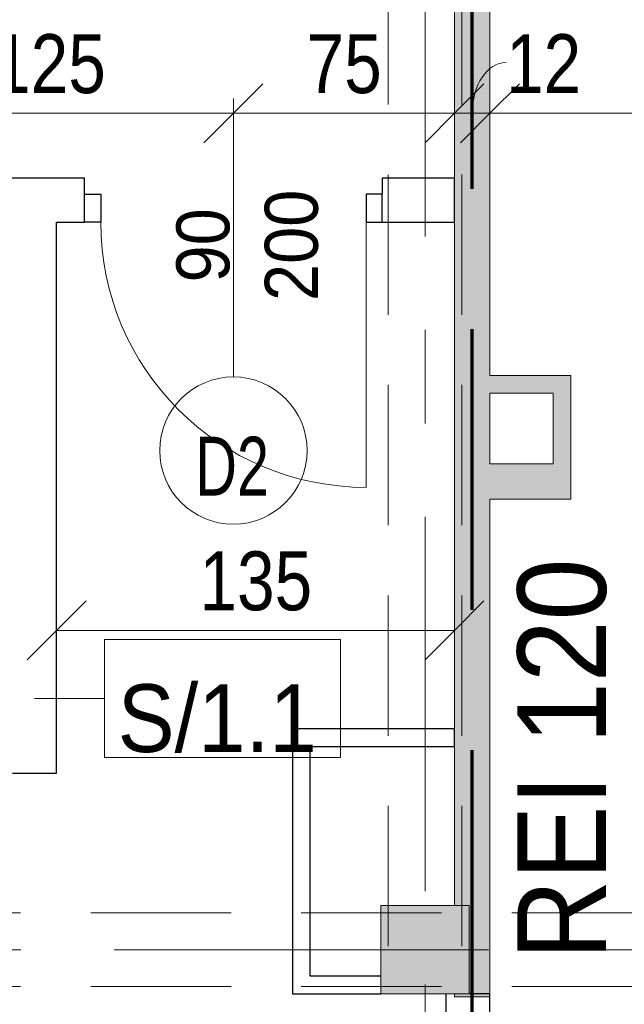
# Model space of a CAD drawing. Header units: centimetres. Extents: x -1631 to 21770, y -8842 to 3590.
# Tile 88 of 133: x -150 to 55, y 1830 to 2164. Entities that reach past the tile are written whole.
import ezdxf

# ---------------------------------------------------------------- set-up
doc = ezdxf.new("R2010")
doc.units = ezdxf.units.CM
for name, pattern in [('Długa kreska', [142.875, 95.25, -47.625]), ('Oś', [222.25, 127, -31.75, 31.75, -31.75]), ('Ukryte', [71.438, 47.625, -23.813])]:
    doc.linetypes.add(name, pattern=pattern)
for name, color, linetype, lineweight in [('A-ANNO-DIMS', 211, 'Continuous', 13), ('A-ANNO-DIMS-100', 211, 'Continuous', 13), ('A-ANNO-NOTE', 131, 'Continuous', 9), ('A-AREA-IDEN', 2, 'Continuous', 13), ('A-DETL', 90, 'Continuous', 9), ('A-DETL-GENF', 92, 'Continuous', 9), ('A-DETL-HDLN', 90, 'Ukryte', 9), ('A-DETL-MEDM', 33, 'Continuous', 13), ('A-DOOR', 31, 'Continuous', 13), ('A-WALL', 113, 'Continuous', 13), ('A-WALL-IDEN', 211, 'Continuous', 13), ('A-WALL-PATT', 111, 'Continuous', 13), ('G-ANNO-TEXT', 231, 'Continuous', 13), ('S-COLS', 52, 'Continuous', 13), ('S-GRID', 1, 'Continuous', 13)]:
    doc.layers.add(name, color=color, linetype=linetype, lineweight=lineweight)
doc.styles.add('Arial', font='arial.ttf', dxfattribs={"width": 0.9, "height": 18})
doc.styles.add('Arial Narrow_5', font='ARIALN.TTF', dxfattribs={"height": 20})
doc.styles.add('Arial_1', font='arial.ttf', dxfattribs={"width": 0.7, "height": 20})
doc.styles.add('Arial_11', font='arial.ttf', dxfattribs={"width": 0.85, "height": 23})
doc.styles.add('Arial_12', font='arial.ttf', dxfattribs={"width": 0.9, "height": 23})
doc.styles.add('Arial_9', font='arial.ttf', dxfattribs={"width": 0.9, "height": 30})
doc.dimstyles.new('Diagonal_1_100__0__wewnętrzne', dxfattribs={"dimscale": 30.48, "dimtxt": 20.468619, "dimasz": 0.656168, "dimexe": 0.164042, "dimexo": 0.0625, "dimgap": 0.032808, "dimtad": 1, "dimdec": 0, "dimdsep": 46, "dimtxsty": 'Arial Narrow_5', "dimblk1": 'OBLIQUE', "dimblk2": 'OBLIQUE', "dimsah": 1, "dimcen": 0.09, "dimazin": 0, "dimtfac": 1, "dimtdec": 4, "dimtix": 1, "dimtmove": 0, "dimatfit": 3, "dimfxl": 0, "dimtvp": 1, "dimtolj": 1, "dimtzin": 0, "dimarcsym": 0})
doc.dimstyles.new('Diagonal_1_100__0__wewnętrzne_1', dxfattribs={"dimscale": 30.48, "dimtxt": 20.468619, "dimasz": 0.656168, "dimexe": 0.164042, "dimexo": 0.0625, "dimgap": 0.032808, "dimtad": 1, "dimdec": 0, "dimdsep": 46, "dimtxsty": 'Arial Narrow_5', "dimblk1": 'OBLIQUE', "dimblk2": 'OBLIQUE', "dimsah": 1, "dimcen": 0.09, "dimazin": 0, "dimtfac": 1, "dimtdec": 4, "dimtix": 1, "dimtmove": 1, "dimatfit": 3, "dimfxl": 0, "dimtvp": 1, "dimtolj": 1, "dimtzin": 0, "dimarcsym": 0})

# ---------------------------------------------------------------- blocks, each defined once
blk = doc.blocks.new('M_Concrete-Square-Column - 300 x 300mm-1795930-6_piętro IV __13_80 m_ - stan projektowany')
at = {"layer": 'S-COLS', "lineweight": 9}
blk.add_hatch(color=254, dxfattribs=at).paths.add_polyline_path([(15, -15), (15, 15), (-15, 15), (-15, -15)], flags=0)
for p, q in [((15, 15), (-15, 15)), ((-15, 15), (-15, -15)), ((15, -15), (15, 15)), ((-15, -15), (15, -15))]:
    blk.add_line(p, q, dxfattribs=at)
blk = doc.blocks.new('DRZWI 1S - automatyczna etykieta - Drzwi 90-2381426-6_piętro IV __13_80 m_ - stan projektowany')
at = {"layer": 'A-DETL-GENF'}
for p, q in [((-50.5, 2), (-45, 2)), ((-50.5, -7.5), (-50.5, 2)), ((-45, 2), (-45, -7.5)), ((45, 2), (50.5, 2)), ((45, -7.5), (45, 2)), ((50.5, 2), (50.5, -7.5)), ((-45, -7.5), (-50.5, -7.5)), ((50.5, -7.5), (45, -7.5))]:
    blk.add_line(p, q, dxfattribs=at)
at = {"layer": 'A-DETL-MEDM', "lineweight": 25}
for p, q in [((-50.5, -7.5), (-50.5, 2)), ((-50.5, 2), (-45, 2)), ((-45, 2), (-45, -7.5)), ((45, 2), (45, -7.5)), ((50.5, 2), (45, 2)), ((50.5, -7.5), (50.5, 2)), ((-45, -7.5), (-50.5, -7.5)), ((45, -7.5), (50.5, -7.5))]:
    blk.add_line(p, q, dxfattribs=at)
at = {"layer": 'A-DOOR'}
blk.add_line((45, -7.5), (45, -97.5), dxfattribs=at)
blk.add_arc((45, -7.5), 90, 180, 270, dxfattribs=at)
blk = doc.blocks.new('DIMBLOCK114-6_piętro IV __13_80 m_ - stan projektowany')
at = {"layer": 'A-ANNO-DIMS-100', "transparency": 16777216}
for p, q in [((9.38, 2132.33), (19.38, 2142.33)), ((285.38, 2132.33), (295.38, 2142.33)), ((9.38, 2127.33), (9.38, 2137.33)), ((285.38, 2127.33), (285.38, 2137.33)), ((9.38, 2132.33), (-0.62, 2122.33)), ((285.38, 2132.33), (9.38, 2132.33)), ((9.38, 2132.33), (9.38, 2127.33)), ((285.38, 2132.33), (275.38, 2122.33)), ((285.38, 2132.33), (285.38, 2127.33))]:
    blk.add_line(p, q, dxfattribs=at)
at = {"layer": 'A-ANNO-DIMS-100', "color": 0, "transparency": 16777216, "insert": (128.37, 2159.18), "char_height": 20, "width": 45.6158, "attachment_point": 1, "line_spacing_factor": 0.974696, "style": 'Arial Narrow_5'}
blk.add_mtext('276', dxfattribs=at)
blk = doc.blocks.new('_Oblique')
at = {"color": 0, "linetype": 'ByBlock', "lineweight": -2}
blk.add_line((-0.5, -0.5), (0.5, 0.5), dxfattribs=at)
blk = doc.blocks.new('DIMBLOCK115-6_piętro IV __13_80 m_ - stan projektowany')
at = {"layer": 'A-ANNO-DIMS-100', "transparency": 16777216}
for p, q in [((-2.62, 2132.33), (7.38, 2142.33)), ((9.38, 2132.33), (19.38, 2142.33)), ((-2.62, 2127.33), (-2.62, 2137.33)), ((9.38, 2127.33), (9.38, 2137.33)), ((-2.62, 2132.33), (-12.62, 2122.33)), ((9.38, 2132.33), (-2.62, 2132.33)), ((-2.62, 2132.33), (-2.62, 2127.33)), ((9.38, 2132.33), (-0.62, 2122.33)), ((9.38, 2132.33), (9.38, 2127.33))]:
    blk.add_line(p, q, dxfattribs=at)
blk.add_ellipse((14.86, 2132.33), major_axis=(0, 17.24), ratio=0.665858, start_param=0, end_param=1.570796, dxfattribs=at)
at = {"layer": 'A-ANNO-DIMS-100', "color": 0, "transparency": 16777216, "insert": (14.86, 2159.18), "char_height": 20, "width": 30.4105, "attachment_point": 1, "line_spacing_factor": 0.974696, "style": 'Arial Narrow_5'}
blk.add_mtext('12', dxfattribs=at)
blk = doc.blocks.new('DIMBLOCK116-6_piętro IV __13_80 m_ - stan projektowany')
at = {"layer": 'A-ANNO-DIMS-100', "transparency": 16777216}
for p, q in [((-77.62, 2132.33), (-67.62, 2142.33)), ((-2.62, 2132.33), (7.38, 2142.33)), ((-77.62, 2127.33), (-77.62, 2137.33)), ((-2.62, 2127.33), (-2.62, 2137.33)), ((-77.62, 2132.33), (-87.62, 2122.33)), ((-2.62, 2132.33), (-77.62, 2132.33)), ((-77.62, 2132.33), (-77.62, 2127.33)), ((-2.62, 2132.33), (-12.62, 2122.33)), ((-2.62, 2132.33), (-2.62, 2127.33))]:
    blk.add_line(p, q, dxfattribs=at)
at = {"layer": 'A-ANNO-DIMS-100', "color": 0, "transparency": 16777216, "insert": (-52.79, 2159.18), "char_height": 20, "width": 30.4105, "attachment_point": 1, "line_spacing_factor": 0.974696, "style": 'Arial Narrow_5'}
blk.add_mtext('75', dxfattribs=at)
blk = doc.blocks.new('DIMBLOCK117-6_piętro IV __13_80 m_ - stan projektowany')
at = {"layer": 'A-ANNO-DIMS-100', "transparency": 16777216}
for p, q in [((-202.62, 2132.33), (-192.62, 2142.33)), ((-77.62, 2132.33), (-67.62, 2142.33)), ((-202.62, 2127.33), (-202.62, 2137.33)), ((-77.62, 2127.33), (-77.62, 2137.33)), ((-202.62, 2132.33), (-212.62, 2122.33)), ((-77.62, 2132.33), (-202.62, 2132.33)), ((-202.62, 2132.33), (-202.62, 2127.33)), ((-77.62, 2132.33), (-87.62, 2122.33)), ((-77.62, 2132.33), (-77.62, 2127.33))]:
    blk.add_line(p, q, dxfattribs=at)
at = {"layer": 'A-ANNO-DIMS-100', "color": 0, "transparency": 16777216, "insert": (-159.13, 2159.18), "char_height": 20, "width": 45.6158, "attachment_point": 1, "line_spacing_factor": 0.974696, "style": 'Arial Narrow_5'}
blk.add_mtext('125', dxfattribs=at)
blk = doc.blocks.new('DIMBLOCK202-6_piętro IV __13_80 m_ - stan projektowany')
at = {"layer": 'A-ANNO-DIMS-100', "transparency": 16777216}
for p, q in [((-137.62, 1956.75), (-127.62, 1966.75)), ((-2.62, 1956.75), (7.38, 1966.75)), ((-137.62, 1951.75), (-137.62, 1961.75)), ((-2.62, 1951.75), (-2.62, 1961.75)), ((-137.62, 1956.75), (-147.62, 1946.75)), ((-2.62, 1956.75), (-137.62, 1956.75)), ((-137.62, 1956.75), (-137.62, 1951.75)), ((-2.62, 1956.75), (-12.62, 1946.75)), ((-2.62, 1956.75), (-2.62, 1951.75))]:
    blk.add_line(p, q, dxfattribs=at)
at = {"layer": 'A-ANNO-DIMS-100', "color": 0, "transparency": 16777216, "insert": (-89.13, 1983.6), "char_height": 20, "width": 45.6158, "attachment_point": 1, "line_spacing_factor": 0.974696, "style": 'Arial Narrow_5'}
blk.add_mtext('135', dxfattribs=at)
blk = doc.blocks.new('ET sciana_AT7 - 10mm-2270614-6_piętro IV __13_80 m_ - stan projektowany')
at = {"layer": 'A-WALL-IDEN'}
for p, q in [((-0.4, 0.196875), (0.4, 0.196875)), ((-0.4, -0.203125), (-0.4, 0.196875)), ((0.4, 0.196875), (0.4, -0.203125)), ((-0.4, -0.203125), (0.4, -0.203125))]:
    blk.add_line(p, q, dxfattribs=at)

msp = doc.modelspace()

# ---------------------------------------------------------------- hatches: boundary and pattern name
at = {"layer": 'A-WALL-PATT'}
for points in [[(9.38, 1871.33), (9.38, 2452.33), (-2.62, 2452.33), (-2.62, 2343.33), (2.38, 2343.33), (2.38, 2313.33), (-2.62, 2313.33), (-2.62, 1871.33), (8.49, 1871.33)], [(30.88, 2037.33), (30.88, 2043.33), (9.38, 2043.33), (9.38, 2037.33)], [(36.88, 2013.33), (36.88, 2043.33), (30.88, 2043.33), (30.88, 2013.33)], [(36.88, 2001.33), (36.88, 2013.33), (9.38, 2013.33), (9.38, 2001.33)], [(-2.62, 1832.33), (9.38, 1832.33), (9.38, 1871.33), (-2.62, 1871.33), (-2.62, 1863.33), (2.38, 1863.33), (2.38, 1833.33), (-2.62, 1833.33)]]:
    msp.add_hatch(color=9, dxfattribs=at).paths.add_polyline_path(points, flags=0)

# ---------------------------------------------------------------- linework, layer by layer
at = {"layer": 'A-ANNO-NOTE', "lineweight": 13}
msp.add_line((-77.62, 2132.83), (-77.62, 2042.83), dxfattribs=at)
msp.add_line((-77.62, 2132.83), (-77.62, 2042.83), dxfattribs=at)
msp.add_circle((-77.62, 2017.83), 25, dxfattribs=at)
at = {"layer": 'A-DETL', "linetype": 'Długa kreska', "lineweight": 70}
msp.add_line((3.38, 1678), (3.38, 2853.33), dxfattribs=at)
at = {"layer": 'A-DETL-HDLN'}
for p, q in [((-25.12, 420.83), (-25.12, 2793.33)), ((-0.12, 420.83), (-0.12, 2793.33)), ((-1197.62, 1860.83), (1172.38, 1860.83)), ((-1197.62, 1835.83), (1172.38, 1835.83))]:
    msp.add_line(p, q, dxfattribs=at)
at = {"layer": 'A-WALL', "lineweight": 9}
for p, q in [((-2.62, 2283.33), (-2.62, 1863.33)), ((9.38, 2043.33), (9.38, 2237.33)), ((36.88, 2043.33), (9.38, 2043.33)), ((36.88, 2001.33), (36.88, 2043.33)), ((9.38, 2013.33), (9.38, 2037.33)), ((9.38, 2037.33), (30.88, 2037.33)), ((30.88, 2037.33), (30.88, 2013.33)), ((30.88, 2013.33), (9.38, 2013.33)), ((9.38, 1833.33), (9.38, 2001.33)), ((9.38, 2001.33), (36.88, 2001.33)), ((-2.62, 1833.33), (-2.62, 1832.33)), ((-2.62, 1832.33), (9.38, 1832.33))]:
    msp.add_line(p, q, dxfattribs=at)
at = {"layer": 'A-WALL', "color": 7, "lineweight": 25}
for p, q in [((-128.12, 2110.33), (-157.12, 2110.33)), ((-128.12, 2104.83), (-128.12, 2110.33)), ((-2.62, 2110.33), (-27.12, 2110.33)), ((-27.12, 2110.33), (-27.12, 2104.83)), ((-2.62, 2095.33), (-2.62, 2110.33)), ((-137.62, 1908.33), (-137.62, 2095.33)), ((-137.62, 2095.33), (-128.12, 2095.33)), ((-27.12, 2095.33), (-2.62, 2095.33)), ((-57.62, 1923.33), (-57.62, 1833.33)), ((-2.62, 1923.33), (-57.62, 1923.33)), ((-2.62, 1917.33), (-2.62, 1923.33)), ((-51.62, 1839.33), (-51.62, 1917.33)), ((-51.62, 1917.33), (-2.62, 1917.33)), ((-152.62, 1908.33), (-137.62, 1908.33)), ((-27.62, 1839.33), (-51.62, 1839.33)), ((-57.62, 1833.33), (-27.62, 1833.33)), ((-5.62, 1833.33), (-5.62, 1797.83)), ((9.38, 1833.33), (2.38, 1833.33)), ((9.38, 1797.83), (9.38, 1833.33))]:
    msp.add_line(p, q, dxfattribs=at)
at = {"layer": 'A-WALL-IDEN'}
msp.add_line((-145.12, 1933.66), (-121.31, 1933.66), dxfattribs=at)
at = {"layer": 'S-GRID', "linetype": 'Oś'}
for p, q in [((-12.62, 2884.27), (-12.62, 27.13)), ((1342.46, 1848.33), (-1368.76, 1848.33))]:
    msp.add_line(p, q, dxfattribs=at)

# ---------------------------------------------------------------- block references
at = {"layer": 'A-DOOR'}
msp.add_blockref('DRZWI 1S - automatyczna etykieta - Drzwi 90-2381426-6_piętro IV __13_80 m_ - stan projektowany', (-77.62, 2102.83), dxfattribs=at)
at = {"layer": 'A-WALL-IDEN', "xscale": 99.99999999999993, "yscale": 99.99999999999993, "zscale": 99.99999999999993}
msp.add_blockref('ET sciana_AT7 - 10mm-2270614-6_piętro IV __13_80 m_ - stan projektowany', (-81.31, 1933.97), dxfattribs=at)
at = {"layer": 'S-COLS', "lineweight": 9}
msp.add_blockref('M_Concrete-Square-Column - 300 x 300mm-1795930-6_piętro IV __13_80 m_ - stan projektowany', (-12.62, 1848.33), dxfattribs=at)

# ---------------------------------------------------------------- texts
at = {"layer": 'A-ANNO-NOTE', "lineweight": 211, "char_height": 18, "attachment_point": 5, "rotation": 90, "line_spacing_factor": 0.936439, "style": 'Arial'}
for s, insert, width in [('\\pt114.3,228.6,342.9,457.2,571.5,685.8,800.1,914.4,1028.7,1143,1257.3,1371.6,1485.9,1600.2,1714.5,1828.8,1943.1,2057.4,2171.7,2286,2400.3,2514.6,2628.9,2743.2,2857.5,2971.8,3086.1,3200.4,3314.7,3429,3543.3,3657.6;200', (-57.86, 2087.5), 38.07), ('\\pt114.3,228.6,342.9,457.2,571.5,685.8,800.1,914.4,1028.7,1143,1257.3,1371.6,1485.9,1600.2,1714.5,1828.8,1943.1,2057.4,2171.7,2286,2400.3,2514.6,2628.9,2743.2,2857.5,2971.8,3086.1,3200.4,3314.7,3429,3543.3,3657.6;90', (-87.86, 2087.5), 25.65)]:
    msp.add_mtext(s, dxfattribs=dict(at, insert=insert, width=width))
at = {"layer": 'A-ANNO-NOTE', "lineweight": 211, "insert": (-78.05, 2012.53), "char_height": 20, "width": 25.97, "attachment_point": 5, "line_spacing_factor": 0.936439, "style": 'Arial_1'}
msp.add_mtext('\\pt88.9,177.8,266.7,355.6,444.5,533.4,622.3,711.2,800.1,889,977.9,1066.8,1155.7,1244.6,1333.5,1422.4,1511.3,1600.2,1689.1,1778,1866.9,1955.8,2044.7,2133.6,2222.5,2311.4,2400.3,2489.2,2578.1,2667,2755.9,2844.8;D2', dxfattribs=at)
at = {"layer": 'A-AREA-IDEN', "insert": (-141.85, 1756.71), "char_height": 23, "width": 134.98, "attachment_point": 7, "line_spacing_factor": 0.936439, "style": 'Arial_11'}
msp.add_mtext('\\pt84.99995,169.9999,255.00008,340.00003,424.99998,509.99993,595.00011,680.00006,765.00001,849.99996,934.99991,1020.00009,1105.00004,1189.99999,1274.99994,1359.99989,1445.00007,1530.00002,1614.99997,1699.99992,1785.0001,1870.00005,1955,2039.99995,2124.9999,2210.00008,2295.00003,2379.99998,2464.99993,2550.00011,2635.00006,2720.00001;Pok. przyg.\\Ppielęg.', dxfattribs=at)
at = {"layer": 'A-WALL-IDEN', "insert": (-83.12, 1926.81), "char_height": 23, "width": 67.32, "attachment_point": 5, "line_spacing_factor": 0.936439, "style": 'Arial_12'}
msp.add_mtext('\\pt114.30011,228.59999,342.9001,457.19998,571.50009,685.79997,800.10008,914.39996,1028.70007,1142.99995,1257.30006,1371.59994,1485.90005,1600.19993,1714.50004,1828.79992,1943.10003,2057.39991,2171.70002,2285.9999,2400.30001,2514.59989,2628.9,2743.20011,2857.49999,2971.8001,3086.09998,3200.40009,3314.69997,3429.00008,3543.29996,3657.60007;S/1.1', dxfattribs=at)
at = {"layer": 'G-ANNO-TEXT', "color": 1, "insert": (18.72, 1844.89), "char_height": 30, "width": 140.7132, "attachment_point": 1, "rotation": 90, "line_spacing_factor": 0.936439, "style": 'Arial_9'}
msp.add_mtext('\\pt114.3,228.6,342.9,457.2,571.5,685.8,800.1,914.4,1028.7,1143,1257.3,1371.6,1485.9,1600.2,1714.5,1828.8,1943.1,2057.4,2171.7,2286,2400.3,2514.6,2628.9,2743.2,2857.5,2971.8,3086.1,3200.4,3314.7,3429,3543.3,3657.6;REI 120', dxfattribs=at)

# ---------------------------------------------------------------- dimensions: what is measured, and where the dimension line sits
at = {"layer": 'A-ANNO-DIMS'}
for base, p1, p2, override, picture, middle in [((-202.62, 2132.33), (-77.62, 2127.33), (-202.62, 2127.33), {"dimpost": '<>', "dimfxl": 125}, 'DIMBLOCK117-6_piętro IV __13_80 m_ - stan projektowany', (-140.12, 2143.55)), ((9.38, 2132.33), (285.38, 2127.33), (9.38, 2127.33), {"dimpost": '<>', "dimfxl": 276}, 'DIMBLOCK114-6_piętro IV __13_80 m_ - stan projektowany', (147.38, 2143.55)), ((-77.62, 2132.33), (-2.62, 2127.33), (-77.62, 2127.33), {"dimpost": '<>', "dimfxl": 75}, 'DIMBLOCK116-6_piętro IV __13_80 m_ - stan projektowany', (-40.12, 2143.5))]:
    dim = msp.add_linear_dim(base=base, p1=p1, p2=p2, dimstyle='Diagonal_1_100__0__wewnętrzne', override=override, dxfattribs=at)
    dim.commit()
    dim.dimension.update_dxf_attribs({"geometry": picture, "text_midpoint": middle})
dim = msp.add_linear_dim(base=(-2.62, 2132.33), p1=(9.38, 2127.33), p2=(-2.62, 2127.33), dimstyle='Diagonal_1_100__0__wewnętrzne_1', override={"dimpost": '<>', "dimfxl": 12}, dxfattribs=at)
dim.commit()
dim.dimension.update_dxf_attribs({"geometry": 'DIMBLOCK115-6_piętro IV __13_80 m_ - stan projektowany', "text_midpoint": (30.06, 2145.85), "dimtype": 160, "text_rotation": 360})
dim = msp.add_linear_dim(base=(-137.62, 1956.75), p1=(-2.62, 1951.75), p2=(-137.62, 1951.75), angle=0, dimstyle='Diagonal_1_100__0__wewnętrzne', override={"dimpost": '<>', "dimfxl": 135}, dxfattribs=at)
dim.commit()
dim.dimension.update_dxf_attribs({"geometry": 'DIMBLOCK202-6_piętro IV __13_80 m_ - stan projektowany', "text_midpoint": (-70.12, 1967.96)})

doc.saveas('drawing.dxf')
